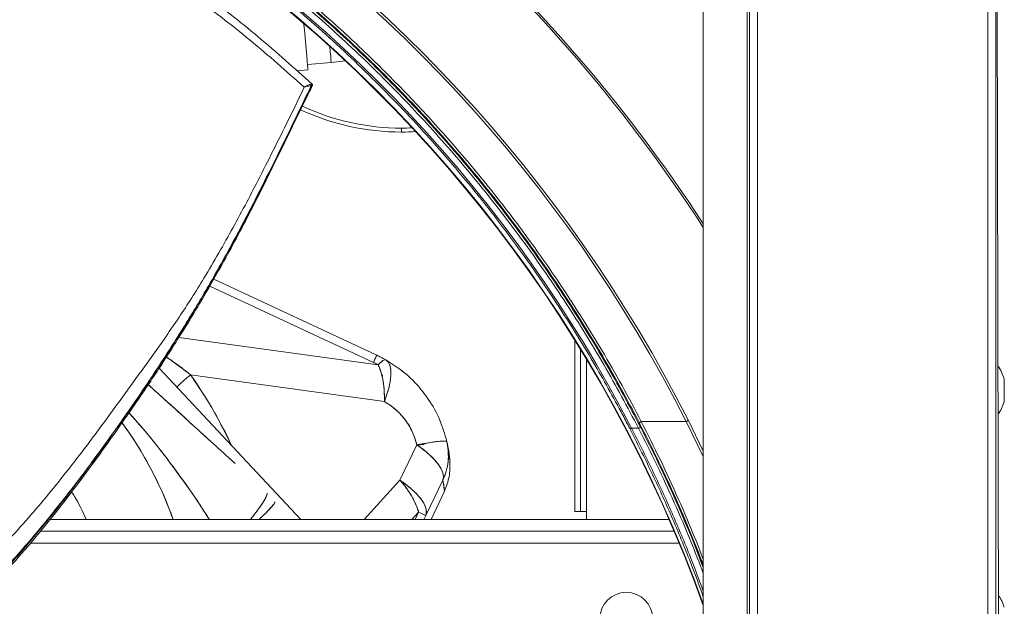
# Model space of a CAD drawing. Header units: millimetres. Extents: x -4829 to 407013, y -34854 to 354532.
# Tile 67 of 75: x 25150 to 25397, y -20334 to -20187. Entities that reach past the tile are written whole.
import ezdxf

# ---------------------------------------------------------------- set-up
doc = ezdxf.new("R2010")
doc.units = ezdxf.units.MM
doc.header["$LTSCALE"] = 15

# ---------------------------------------------------------------- blocks, each defined once
blk = doc.blocks.new('A$Cf38c0126')
at = {"linetype": 'Continuous', "lineweight": 5}
for p, q in [((18939.03, -15465.55), (18939.03, -13721.93)), ((18941.02, -13721.93), (18941.02, -15465.55)), ((18943.02, -14593.74), (18941.02, -13755.36)), ((18881.14, -14568.78), (18881.14, -13757.04)), ((18878.57, -13758.85), (18878.57, -14568.78)), ((18879.14, -14568.78), (18879.14, -13758.45)), ((18867.55, -14121.15), (18867.55, -13881.62)), ((18768.1, -13903.11), (18774.06, -13902.59)), ((18774.06, -13902.59), (18777.65, -13902.17)), ((18765.43, -13904.65), (18768.21, -13904.4)), ((18768.92, -13908.02), (18769.16, -13907.99)), ((18769.25, -13908.27), (18769.06, -13908.35)), ((18769.35, -13908.3), (18769.36, -13908.3)), ((18791.71, -13920.05), (18791.71, -13919.05)), ((18785.52, -13976.11), (18744.54, -13957)), ((18743.55, -13958.75), (18784.67, -13977.93)), ((18785.87, -13978.54), (18735.8, -13971.63)), ((18785.87, -13978.54), (18735.8, -13971.63)), ((18835.23, -14015.36), (18835.23, -13972.26)), ((18836.72, -14015.36), (18836.72, -13974.69)), ((18784.67, -13977.93), (18785.87, -13978.54)), ((18784.68, -13977.92), (18785.17, -13978.17)), ((18785.49, -13978.34), (18786.04, -13978.62)), ((18787.42, -13977.09), (18785.52, -13976.11)), ((18838.22, -13977.15), (18838.22, -14015.36)), ((18766.47, -14017.35), (18730.83, -13979.39)), ((18791.36, -13979.68), (18792.56, -13980.63)), ((18738.73, -13981.01), (18787.42, -13987.74)), ((18738.73, -13981.01), (18787.42, -13987.73)), ((18786.96, -13981.03), (18786.86, -13981.5)), ((18943.14, -13984.92), (18943.14, -13982.02)), ((18943.16, -13987.66), (18943.16, -13982.17)), ((18943.14, -13987.81), (18943.14, -13984.92)), ((18787.42, -13987.73), (18787.63, -13987.18)), ((18801.16, -13992.03), (18801.6, -13993.11)), ((18851.95, -13992.75), (18863.28, -13992.75)), ((18867.55, -14001.53), (18863.28, -13992.75)), ((18863.72, -13992.35), (18867.55, -14000.23)), ((18851.3, -13994.46), (18849.52, -13994.46)), ((18791.3, -14007.48), (18795.58, -13998.65)), ((18795.77, -13998.79), (18795.49, -13998.84)), ((18801.18, -14003.98), (18801.21, -14003.79)), ((18782.37, -14017.35), (18791.3, -14007.48)), ((18791.3, -14007.48), (18782.37, -14017.35)), ((18802.11, -14007.53), (18797.83, -14016.37)), ((18802.51, -14010.23), (18802.11, -14007.53)), ((18793.37, -14010.25), (18793.73, -14010.63)), ((18793.37, -14010.25), (18793.73, -14010.63)), ((18799.19, -14017.35), (18802.51, -14010.23)), ((18794.36, -14017.35), (18796.02, -14015.52)), ((18794.36, -14017.35), (18796.02, -14015.52)), ((18795.17, -14017.35), (18796.02, -14015.52)), ((18796.02, -14015.05), (18796.02, -14015.52)), ((18796.02, -14015.05), (18796.02, -14015.52)), ((18836.72, -14015.36), (18835.23, -14015.36)), ((18838.22, -14015.36), (18836.72, -14015.36)), ((18838.22, -14015.36), (18838.22, -14017.35)), ((18858.96, -14017.35), (18703.43, -14017.35)), ((18797.83, -14016.37), (18797.37, -14017.35)), ((18797.83, -14016.37), (18797.37, -14017.35)), ((18860.25, -14020.35), (18701, -14020.35)), ((18861.51, -14023.34), (18698.46, -14023.34))]:
    blk.add_line(p, q, dxfattribs=at)
at = {"linetype": 'Continuous', "lineweight": 5, "flags": 128}
for points in [[(18767.19, -13892.77), (18767.21, -13893), (18767.41, -13895.24), (18767.59, -13897.32), (18767.76, -13899.21), (18767.9, -13900.86), (18768.02, -13902.22), (18768.11, -13903.28), (18768.18, -13904), (18768.21, -13904.36), (18768.21, -13904.4)], [(18774.06, -13902.59), (18774.05, -13902.41), (18774, -13901.89), (18773.93, -13901.04), (18773.83, -13899.87), (18773.71, -13898.54)], [(18784.67, -13977.93), (18784.87, -13977.51), (18785.04, -13977.14), (18785.19, -13976.83), (18785.31, -13976.57), (18785.4, -13976.37), (18785.47, -13976.23), (18785.51, -13976.14), (18785.52, -13976.11)], [(18784.67, -13977.93), (18784.87, -13977.51), (18785.04, -13977.14), (18785.19, -13976.83), (18785.31, -13976.57), (18785.4, -13976.37), (18785.47, -13976.23), (18785.51, -13976.14), (18785.52, -13976.11)], [(18787.77, -13977.27), (18787.64, -13977.23), (18787.47, -13977.25), (18787.27, -13977.33), (18787.05, -13977.46), (18786.79, -13977.65), (18786.51, -13977.89), (18786.2, -13978.19), (18785.87, -13978.54)], [(18863.72, -13992.35), (18863.73, -13992.39), (18863.71, -13992.43), (18863.68, -13992.48), (18863.62, -13992.54), (18863.55, -13992.59), (18863.47, -13992.65), (18863.38, -13992.7), (18863.28, -13992.75)], [(18849.08, -13994.52), (18849.1, -13994.54), (18849.13, -13994.55), (18849.18, -13994.55), (18849.23, -13994.55), (18849.3, -13994.54), (18849.37, -13994.52), (18849.44, -13994.49), (18849.52, -13994.46)], [(18802.11, -14007.53), (18802.25, -14006.67), (18802.1, -14005.69), (18801.66, -14004.62), (18800.93, -14003.47), (18799.93, -14002.27), (18798.69, -14001.05), (18797.23, -13999.83), (18795.58, -13998.65)], [(18796.02, -14015.52), (18796.41, -14015.71), (18796.76, -14015.87), (18797.06, -14016.01), (18797.31, -14016.13), (18797.52, -14016.22), (18797.67, -14016.29), (18797.78, -14016.34), (18797.83, -14016.37)]]:
    blk.add_lwpolyline(points, dxfattribs=at)
at = {"linetype": 'Continuous', "lineweight": 5}
blk.add_circle((18848.2, -14042.3), 6.64, dxfattribs=at)
for centre, radius, start, end in [((18538.8, -14157.08), 364.29, 26.8839, 153.1161), ((18538.8, -14157.25), 363.79, 26.8839, 153.1161), ((18538.8, -14157.08), 349.42, 19.8067, 90), ((18538.8, -14157.08), 349.32, 19.7612, 90), ((18538.8, -14157.08), 391.75, 32.9457, 49.2592), ((18538.8, -14157.08), 392.24, 33.056, 49.2599), ((18791.71, -13860.17), 58.89, 244.9992, 270), ((18791.71, -13860.17), 59.88, 244.9844, 270), ((18791.71, -13860.17), 58.89, 270, 272.6333), ((18791.71, -13860.17), 59.88, 270, 273.4364), ((18772.1, -13984.92), 15.18, 8.7241, 24.8536), ((18930.79, -13985.99), 12.97, 17.8209, 33.9143), ((18761.03, -13986.84), 26.4, 358.0673, 9.2012), ((18942.66, -13982.17), 0.499, 0, 17.8209), ((18930.79, -13983.84), 12.97, 326.3179, 342.1791), ((18942.66, -13987.66), 0.499, 342.1791, 0), ((18643.6, -14049.79), 96.38, 19.6669, 36.0094), ((18852.12, -13993.39), 0.664, 104.7238, 157.8305), ((18851.13, -13993.82), 0.663, 284.5809, 337.8018), ((18776.5, -14021.57), 20.44, 17.2159, 43.5816), ((18930.79, -14043.38), 12.97, 17.8209, 32.8132)]:
    blk.add_arc(centre, radius, start, end, dxfattribs=at)
for centre, major_axis, ratio, start_param, end_param in [((18538.8, -14155.03), (0, 349.77), 0.99998, 5.189359, 7.377012), ((18636.54, -14052.36), (-113.17, -52.22), 0.999878, 3.152962, 3.318789), ((18772.17, -14005.03), (-5.11, 31.45), 0.997611, 4.621172, 4.780534)]:
    blk.add_ellipse(centre, major_axis=major_axis, ratio=ratio, start_param=start_param, end_param=end_param, dxfattribs=at)
for points, knots in [([(18225.65, -13992.75), (18227.75, -13988.8), (18231.95, -13980.88), (18238.83, -13969.32), (18246.11, -13958.01), (18253.77, -13947.07), (18261.8, -13936.47), (18270.19, -13926.23), (18278.99, -13916.26), (18288.18, -13906.61), (18297.74, -13897.32), (18307.67, -13888.36), (18317.97, -13879.76), (18328.62, -13871.53), (18339.58, -13863.72), (18350.86, -13856.31), (18362.46, -13849.31), (18374.34, -13842.75), (18386.47, -13836.65), (18398.83, -13831.02), (18411.42, -13825.86), (18424.25, -13821.17), (18437.3, -13816.97), (18450.52, -13813.27), (18463.86, -13810.1), (18477.33, -13807.44), (18490.94, -13805.31), (18504.63, -13803.7), (18518.35, -13802.64), (18532.1, -13802.11), (18545.89, -13802.11), (18559.7, -13802.66), (18573.44, -13803.75), (18587.15, -13805.37), (18600.8, -13807.54), (18614.45, -13810.25), (18628.03, -13813.52), (18641.53, -13817.34), (18654.85, -13821.68), (18667.99, -13826.56), (18680.93, -13831.95), (18693.73, -13837.9), (18706.32, -13844.37), (18718.72, -13851.39), (18730.82, -13858.91), (18742.7, -13866.96), (18754.3, -13875.54), (18765.61, -13884.65), (18776.54, -13894.22), (18787.12, -13904.29), (18797.31, -13914.82), (18807.1, -13925.83), (18816.43, -13937.24), (18826.44, -13950.58), (18836.84, -13966.02), (18845.59, -13980.7), (18850.37, -13989.74), (18851.95, -13992.75)], [0, 0, 0, 0, 0.017931, 0.035886, 0.053718, 0.071575, 0.089026, 0.106476, 0.124024, 0.141571, 0.159019, 0.176466, 0.194016, 0.211567, 0.229015, 0.246464, 0.264021, 0.281578, 0.299012, 0.316475, 0.333925, 0.351375, 0.36894, 0.386506, 0.403956, 0.421407, 0.438976, 0.456546, 0.473996, 0.491446, 0.509017, 0.526589, 0.544102, 0.561615, 0.57925, 0.596885, 0.614779, 0.632704, 0.650613, 0.668521, 0.686555, 0.704588, 0.722937, 0.741286, 0.759762, 0.778239, 0.797129, 0.816019, 0.835041, 0.854063, 0.873424, 0.892785, 0.91228, 0.931775, 0.959031, 0.986375, 1, 1, 1, 1]), ([(18851.51, -13993.14), (18849.92, -13990.14), (18845.16, -13981.12), (18836.42, -13966.46), (18825.14, -13949.71), (18813.08, -13933.87), (18800.35, -13918.94), (18786.87, -13904.81), (18772.7, -13891.51), (18757.89, -13879.06), (18742.52, -13867.52), (18726.64, -13856.91), (18710.33, -13847.23), (18693.6, -13838.48), (18676.52, -13830.68), (18659.15, -13823.84), (18642.9, -13818.41), (18627.91, -13814.17), (18612.87, -13810.56), (18596.25, -13807.36), (18578.03, -13804.84), (18559.71, -13803.26), (18541.35, -13802.65), (18523, -13803), (18504.7, -13804.3), (18486.51, -13806.55), (18468.47, -13809.74), (18450.66, -13813.85), (18433.11, -13818.88), (18415.87, -13824.8), (18400.42, -13831.01), (18386.7, -13837.26), (18373.25, -13844.02), (18358.82, -13852.11), (18343.58, -13861.71), (18328.9, -13872.03), (18314.81, -13883.06), (18301.34, -13894.75), (18288.51, -13907.07), (18276.36, -13919.98), (18264.92, -13933.44), (18255.03, -13946.31), (18246.53, -13958.45), (18239.26, -13969.74), (18232.39, -13981.29), (18228.19, -13989.19), (18226.09, -13993.14)], [0, 0, 0, 0, 0.013626, 0.04093, 0.068233, 0.094132, 0.12005, 0.145949, 0.171217, 0.196505, 0.221772, 0.246316, 0.270878, 0.295421, 0.319376, 0.343348, 0.367302, 0.385212, 0.403121, 0.426546, 0.449988, 0.473412, 0.496752, 0.52011, 0.543449, 0.566788, 0.590145, 0.613484, 0.636821, 0.660175, 0.683512, 0.700961, 0.71841, 0.741741, 0.765089, 0.78842, 0.811747, 0.83509, 0.858417, 0.881745, 0.905088, 0.928416, 0.946263, 0.964109, 0.982055, 1, 1, 1, 1]), ([(18225.86, -13994.07), (18227.44, -13991.05), (18232.19, -13981.99), (18240.92, -13967.27), (18252.18, -13950.47), (18264.21, -13934.59), (18276.9, -13919.64), (18290.35, -13905.48), (18304.49, -13892.15), (18319.26, -13879.68), (18334.61, -13868.11), (18350.46, -13857.47), (18366.74, -13847.76), (18383.45, -13838.98), (18400.5, -13831.15), (18417.85, -13824.28), (18434.09, -13818.82), (18449.06, -13814.55), (18464.09, -13810.9), (18480.7, -13807.68), (18498.91, -13805.12), (18517.21, -13803.51), (18535.56, -13802.86), (18553.9, -13803.17), (18572.19, -13804.43), (18590.38, -13806.65), (18608.41, -13809.8), (18626.22, -13813.88), (18643.77, -13818.87), (18661.01, -13824.75), (18676.47, -13830.93), (18690.2, -13837.15), (18703.65, -13843.88), (18718.09, -13851.94), (18733.34, -13861.5), (18748.03, -13871.79), (18762.14, -13882.79), (18775.62, -13894.45), (18788.53, -13906.8), (18800.81, -13919.81), (18812.43, -13933.45), (18823.4, -13947.72), (18833.65, -13962.62), (18843.23, -13978.08), (18848.91, -13988.74), (18851.74, -13994.07)], [0, 0, 0, 0, 0.013637, 0.040964, 0.06829, 0.094132, 0.119992, 0.145832, 0.171048, 0.196282, 0.221496, 0.245988, 0.270499, 0.29499, 0.318893, 0.342814, 0.366716, 0.384588, 0.40246, 0.425831, 0.449221, 0.472592, 0.495877, 0.51918, 0.542465, 0.565748, 0.58905, 0.612334, 0.635614, 0.658912, 0.682193, 0.6996, 0.717007, 0.74028, 0.76357, 0.786844, 0.810112, 0.833396, 0.856665, 0.880274, 0.903899, 0.927509, 0.951667, 0.975841, 1, 1, 1, 1]), ([(18851.3, -13994.46), (18848.46, -13989.14), (18842.79, -13978.49), (18833.23, -13963.06), (18822.99, -13948.18), (18812.04, -13933.93), (18800.43, -13920.3), (18788.17, -13907.31), (18775.29, -13894.99), (18761.82, -13883.34), (18747.73, -13872.36), (18733.06, -13862.08), (18717.83, -13852.54), (18703.41, -13844.49), (18689.98, -13837.77), (18676.27, -13831.56), (18660.83, -13825.39), (18643.62, -13819.51), (18626.1, -13814.53), (18608.31, -13810.46), (18590.3, -13807.31), (18572.14, -13805.1), (18553.88, -13803.84), (18535.57, -13803.53), (18517.24, -13804.18), (18498.96, -13805.78), (18480.78, -13808.34), (18464.19, -13811.56), (18449.19, -13815.2), (18434.24, -13819.46), (18418.02, -13824.91), (18400.7, -13831.78), (18383.67, -13839.59), (18366.99, -13848.36), (18350.73, -13858.06), (18334.9, -13868.69), (18319.58, -13880.24), (18304.82, -13892.69), (18290.7, -13906), (18277.28, -13920.14), (18264.61, -13935.07), (18252.59, -13950.92), (18241.34, -13967.7), (18232.63, -13982.4), (18227.88, -13991.45), (18226.3, -13994.46)], [0, 0, 0, 0, 0.024161, 0.048336, 0.072496, 0.096108, 0.119734, 0.143344, 0.166614, 0.189898, 0.213166, 0.23644, 0.25973, 0.283003, 0.30041, 0.317816, 0.341096, 0.364393, 0.387673, 0.410955, 0.434256, 0.457538, 0.480821, 0.504123, 0.527406, 0.550776, 0.574164, 0.597535, 0.615406, 0.633276, 0.657178, 0.681098, 0.705, 0.729491, 0.754001, 0.778493, 0.803708, 0.828943, 0.854159, 0.88, 0.905862, 0.931704, 0.959033, 0.986362, 1, 1, 1, 1]), ([(18849.08, -13994.52), (18848.94, -13994.24), (18848.21, -13992.83), (18845.11, -13986.95), (18838.66, -13975.49), (18828.66, -13959.66), (18816.7, -13942.98), (18803.98, -13927.26), (18790.56, -13912.53), (18776.52, -13898.77), (18761.67, -13885.76), (18746.06, -13873.55), (18729.76, -13862.21), (18712.89, -13851.85), (18695.45, -13842.5), (18677.51, -13834.15), (18659.04, -13826.79), (18640.15, -13820.46), (18620.93, -13815.21), (18601.79, -13811.13), (18582.77, -13808.21), (18563.94, -13806.36), (18544.98, -13805.52), (18526.01, -13805.69), (18507.12, -13806.87), (18488.5, -13809.06), (18470.21, -13812.24), (18452.25, -13816.35), (18434.54, -13821.39), (18417.14, -13827.32), (18400.14, -13834.13), (18383.5, -13841.84), (18367.26, -13850.45), (18351.43, -13859.94), (18336.15, -13870.24), (18321.47, -13881.27), (18307.45, -13893.01), (18294, -13905.52), (18281.17, -13918.81), (18268.98, -13932.87), (18257.57, -13947.52), (18246.99, -13962.72), (18237.2, -13978.35), (18231.41, -13989.13), (18228.52, -13994.52)], [0, 0, 0, 0, 0.00128, 0.006401, 0.02689, 0.054326, 0.081784, 0.109219, 0.135151, 0.161168, 0.187225, 0.213279, 0.239287, 0.265212, 0.290807, 0.316493, 0.342223, 0.36795, 0.39363, 0.41922, 0.443436, 0.467732, 0.492068, 0.516405, 0.5407, 0.564916, 0.588548, 0.612252, 0.635993, 0.659736, 0.683444, 0.707079, 0.731093, 0.755175, 0.779293, 0.803414, 0.827502, 0.85152, 0.876209, 0.900964, 0.925754, 0.950546, 0.975307, 1, 1, 1, 1]), ([(18324.78, -13893.74), (18327.09, -13891.89), (18331.88, -13888.06), (18339.17, -13882.62), (18346.59, -13877.37), (18353.99, -13872.43), (18361.54, -13867.67), (18369.29, -13863.06), (18377.26, -13858.61), (18385.39, -13854.35), (18393.75, -13850.26), (18402.17, -13846.42), (18410.71, -13842.8), (18419.3, -13839.43), (18428.08, -13836.27), (18438.81, -13832.72), (18451.62, -13829.01), (18466.62, -13825.38), (18482.06, -13822.39), (18497.46, -13820.15), (18512.78, -13818.63), (18527.93, -13817.8), (18543.33, -13817.65), (18559.45, -13818.23), (18576.26, -13819.66), (18593.55, -13822.03), (18610.63, -13825.28), (18627.35, -13829.35), (18643.74, -13834.22), (18659.72, -13839.86), (18676.2, -13846.62), (18692.97, -13854.57), (18709.88, -13863.81), (18726.03, -13873.86), (18741.36, -13884.63), (18755.91, -13896.01), (18764.84, -13904.03), (18769.31, -13908.04)], [0, 0, 0, 0, 0.01726, 0.03572, 0.052918, 0.070209, 0.087604, 0.105121, 0.123004, 0.141113, 0.159017, 0.177649, 0.195559, 0.213744, 0.232179, 0.250864, 0.280898, 0.31166, 0.343156, 0.375393, 0.40559, 0.43635, 0.467679, 0.49958, 0.535136, 0.571385, 0.607331, 0.642978, 0.678588, 0.714473, 0.749903, 0.791841, 0.833489, 0.874954, 0.916805, 0.958408, 1, 1, 1, 1]), ([(18767.31, -13908.78), (18762.83, -13904.8), (18753.88, -13896.87), (18739.32, -13885.65), (18723.98, -13875.05), (18707.82, -13865.2), (18690.92, -13856.17), (18673.34, -13848.04), (18655.15, -13840.87), (18636.41, -13834.72), (18617.22, -13829.63), (18597.65, -13825.65), (18577.79, -13822.81), (18557.72, -13821.13), (18537.56, -13820.64), (18517.38, -13821.35), (18497.25, -13823.25), (18477.15, -13826.38), (18457.08, -13830.75), (18438.8, -13835.92), (18422.35, -13841.56), (18407.73, -13847.34), (18393.34, -13853.84), (18379.22, -13861.04), (18365.43, -13868.89), (18351.92, -13877.28), (18338.66, -13886.26), (18330.32, -13892.94), (18326.14, -13896.29)], [0, 0, 0, 0, 0.041863, 0.083652, 0.125486, 0.167323, 0.209075, 0.250871, 0.292662, 0.33437, 0.376127, 0.417869, 0.459536, 0.501264, 0.542839, 0.584149, 0.625335, 0.666541, 0.707919, 0.749602, 0.780859, 0.812081, 0.843346, 0.874664, 0.905928, 0.937193, 0.968554, 1, 1, 1, 1]), ([(18631.18, -14081.33), (18635.11, -14077.79), (18642.87, -14070.81), (18654.47, -14060.19), (18665.84, -14049.44), (18677.12, -14038.7), (18688.17, -14027.82), (18698.75, -14016.34), (18707.78, -14005.24), (18715.64, -13994.91), (18722.46, -13985.49), (18729.24, -13976.12), (18735.9, -13966.66), (18741.38, -13958.04), (18745.82, -13950.45), (18749.41, -13944.07), (18752.85, -13937.68), (18756.39, -13930.84), (18760.02, -13923.66), (18763.72, -13916.17), (18766.11, -13911.25), (18767.31, -13908.78)], [0, 0, 0, 0, 0.076234, 0.15074, 0.222975, 0.293103, 0.362389, 0.431516, 0.500891, 0.552288, 0.603718, 0.654913, 0.705806, 0.756614, 0.788403, 0.820047, 0.851443, 0.882618, 0.921255, 0.960406, 1, 1, 1, 1]), ([(18633.42, -14087.21), (18636.01, -14084.9), (18641.8, -14079.72), (18650.61, -14071.72), (18659.63, -14063.37), (18668.04, -14055.39), (18675.82, -14047.78), (18682.96, -14040.53), (18689.45, -14033.64), (18695.76, -14026.62), (18701.76, -14019.53), (18707.42, -14012.39), (18712.46, -14005.73), (18717.04, -13999.44), (18721.17, -13993.6), (18724.91, -13988.23), (18728.3, -13983.25), (18731.63, -13978.2), (18735.17, -13972.69), (18739.09, -13966.36), (18742.97, -13959.82), (18746.74, -13953.17), (18750.29, -13946.66), (18753.86, -13939.87), (18757.35, -13932.97), (18760.71, -13926.11), (18763.99, -13919.37), (18766.86, -13913.46), (18768.65, -13909.79), (18769.37, -13908.31)], [0, 0, 0, 0, 0.0491365, 0.1099954, 0.1667337, 0.2193113, 0.267836, 0.3126166, 0.3539702, 0.3921175, 0.4357589, 0.4747422, 0.5104891, 0.5440408, 0.575361, 0.6029441, 0.6285032, 0.6530898, 0.6810209, 0.7128294, 0.7486279, 0.7781865, 0.8098668, 0.8423777, 0.8752228, 0.9084509, 0.9422714, 0.9767862, 1, 1, 1, 1]), ([(18769.06, -13908.35), (18767.79, -13910.98), (18765.28, -13916.21), (18761.41, -13924.16), (18757.69, -13931.66), (18754.12, -13938.68), (18750.77, -13945.1), (18747.29, -13951.55), (18742.96, -13959.24), (18737.68, -13968.04), (18731.48, -13977.85), (18725, -13987.52), (18718.25, -13997.11), (18710.88, -14007.19), (18702.72, -14017.6), (18693.66, -14028.18), (18684.31, -14038.35), (18674.67, -14048.17), (18664.64, -14057.72), (18654.48, -14067.14), (18644.17, -14076.52), (18637.27, -14082.7), (18633.79, -14085.81)], [0, 0, 0, 0, 0.041464, 0.082378, 0.122646, 0.153219, 0.184081, 0.215256, 0.24664, 0.296895, 0.347241, 0.397883, 0.448791, 0.499796, 0.560641, 0.621382, 0.682023, 0.742916, 0.80476, 0.86839, 0.933603, 1, 1, 1, 1]), ([(18633.95, -14086.03), (18637.89, -14082.52), (18645.71, -14075.54), (18657.4, -14064.87), (18668.89, -14054.04), (18680.14, -14042.95), (18690.98, -14031.54), (18701.28, -14019.68), (18710.09, -14008.4), (18717.74, -13997.94), (18724.44, -13988.48), (18730.9, -13978.9), (18737.12, -13969.13), (18742.85, -13959.59), (18748.08, -13950.33), (18752.83, -13941.51), (18756.94, -13933.45), (18760.44, -13926.31), (18763.46, -13920.14), (18766.38, -13914.14), (18768.29, -13910.23), (18769.25, -13908.27)], [0, 0, 0, 0, 0.0748353, 0.1485329, 0.2206469, 0.2909401, 0.3598901, 0.4282174, 0.4965776, 0.5468471, 0.5970385, 0.6470902, 0.697216, 0.74769, 0.7902457, 0.8328192, 0.8751549, 0.9064523, 0.9376474, 0.9688454, 1, 1, 1, 1]), ([(18767.31, -13908.78), (18767.46, -13908.67), (18767.76, -13908.46), (18768.22, -13908.24), (18768.65, -13908.11), (18768.83, -13908.05), (18768.92, -13908.02)], [0, 0, 0, 0, 0.256616, 0.518724, 0.766827, 1, 1, 1, 1]), ([(18769.06, -13908.35), (18768.98, -13908.37), (18768.82, -13908.39), (18768.4, -13908.48), (18767.87, -13908.59), (18767.5, -13908.71), (18767.31, -13908.78)], [0, 0, 0, 0, 0.238254, 0.482769, 0.74162, 1, 1, 1, 1]), ([(18768.92, -13908.02), (18768.94, -13908.04), (18768.99, -13908.08), (18769.04, -13908.17), (18769.07, -13908.26), (18769.06, -13908.32), (18769.06, -13908.35)], [0, 0, 0, 0, 0.243436, 0.499719, 0.756586, 1, 1, 1, 1]), ([(18769.16, -13907.99), (18769.19, -13908), (18769.26, -13908.01), (18769.29, -13908.03), (18769.31, -13908.04)], [0, 0, 0, 0, 0.501487, 1, 1, 1, 1]), ([(18769.16, -13907.99), (18769.18, -13908.01), (18769.22, -13908.04), (18769.25, -13908.12), (18769.27, -13908.19), (18769.26, -13908.25), (18769.25, -13908.27)], [0, 0, 0, 0, 0.243955, 0.500248, 0.755773, 1, 1, 1, 1]), ([(18769.36, -13908.3), (18769.35, -13908.3), (18769.33, -13908.28), (18769.28, -13908.28), (18769.25, -13908.27)], [0, 0, 0, 0, 0.501593, 1, 1, 1, 1]), ([(18769.36, -13908.32), (18769.37, -13908.3), (18769.38, -13908.28), (18769.38, -13908.25), (18769.39, -13908.23), (18769.39, -13908.2), (18769.38, -13908.15), (18769.36, -13908.09), (18769.32, -13908.06), (18769.31, -13908.04)], [0, 0, 0, 0, 0.094651, 0.189153, 0.236687, 0.286589, 0.399245, 0.68077, 1, 1, 1, 1]), ([(18769.31, -13908.04), (18769.32, -13908.06), (18769.35, -13908.09), (18769.38, -13908.16), (18769.38, -13908.24), (18769.37, -13908.28), (18769.36, -13908.3)], [0, 0, 0, 0, 0.243947, 0.500173, 0.755787, 1, 1, 1, 1]), ([(18738.73, -13981.01), (18737.26, -13979.88), (18735.29, -13978.37), (18733.19, -13976.92), (18732.67, -13976.56)], [0, 0, 0, 0, 0.751209, 1, 1, 1, 1]), ([(18738.73, -13981.01), (18738.04, -13980.48), (18736.75, -13979.49), (18734.73, -13978.01), (18733.41, -13977.04), (18732.68, -13976.54), (18732.68, -13976.54)], [0, 0, 0, 0, 0.353552, 0.653326, 0.999006, 1, 1, 1, 1]), ([(18784.67, -13977.93), (18784.9, -13978.04), (18785.31, -13978.23), (18785.7, -13978.45), (18785.87, -13978.54)], [0, 0, 0, 0, 0.559353, 1, 1, 1, 1]), ([(18784.68, -13977.92), (18785.08, -13978.11), (18785.49, -13978.3), (18785.88, -13978.52), (18785.89, -13978.52)], [0, 0, 0, 0, 0.980335, 1, 1, 1, 1]), ([(18787.77, -13977.27), (18787.35, -13977.04), (18786.62, -13976.63), (18785.86, -13976.27), (18785.52, -13976.11)], [0, 0, 0, 0, 0.559807, 1, 1, 1, 1]), ([(18787.77, -13977.27), (18787.68, -13977.25), (18787.5, -13977.2), (18787.14, -13977.38), (18786.76, -13977.67), (18786.38, -13978), (18786.05, -13978.35), (18785.87, -13978.54)], [0, 0, 0, 0, 0.236756, 0.499905, 0.629741, 0.796437, 1, 1, 1, 1]), ([(18787.42, -13987.73), (18787.76, -13986.79), (18788.44, -13984.9), (18788.99, -13982.36), (18789.14, -13980.07), (18788.81, -13978.2), (18788.12, -13977.58), (18787.77, -13977.27)], [0, 0, 0, 0, 0.186729, 0.373467, 0.560195, 0.780096, 1, 1, 1, 1]), ([(18787.63, -13987.18), (18787.87, -13986.49), (18788.37, -13985.07), (18788.84, -13983.1), (18789.08, -13981.3), (18789.07, -13979.81), (18788.84, -13978.63), (18788.53, -13977.99), (18788.26, -13977.67), (18788.12, -13977.52), (18787.96, -13977.39), (18787.83, -13977.31), (18787.77, -13977.27)], [0, 0, 0, 0, 0.144122, 0.291899, 0.442313, 0.592403, 0.727314, 0.86497, 0.894826, 0.92728, 0.962336, 1, 1, 1, 1]), ([(18787.77, -13977.27), (18789.14, -13978.13), (18791.88, -13979.85), (18795.48, -13983.21), (18798.74, -13987.3), (18801.5, -13992.17), (18802.58, -13995.93), (18803.13, -13997.81)], [0, 0, 0, 0, 0.185708, 0.372028, 0.558843, 0.779354, 1, 1, 1, 1]), ([(18787.1, -13982.62), (18786.98, -13982.03), (18786.77, -13980.95), (18786.34, -13979.6), (18786.02, -13978.88), (18785.87, -13978.54)], [0, 0, 0, 0, 0.3888093, 0.7084356, 1, 1, 1, 1]), ([(18735.29, -13984.14), (18735.69, -13983.74), (18736.6, -13982.81), (18737.96, -13981.66), (18738.73, -13981.01)], [0, 0, 0, 0, 0.434206, 1, 1, 1, 1]), ([(18735.29, -13984.14), (18735.69, -13983.74), (18736.6, -13982.81), (18737.96, -13981.66), (18738.73, -13981.01)], [0, 0, 0, 0, 0.434206, 1, 1, 1, 1]), ([(18748.94, -13998.68), (18747.59, -13995.92), (18744.59, -13989.77), (18740.81, -13984.12), (18738.73, -13981.01)], [0, 0, 0, 0, 0.449102, 1, 1, 1, 1]), ([(18787.42, -13987.73), (18787.43, -13987.13), (18787.44, -13985.93), (18787.33, -13984.21), (18787.18, -13983.15), (18787.1, -13982.62)], [0, 0, 0, 0, 0.337464, 0.669828, 1, 1, 1, 1]), ([(18728.11, -13983.5), (18729.29, -13984.57), (18732.22, -13987.23), (18736.8, -13991.39), (18741.94, -13996.05), (18746.29, -14000), (18748.98, -14002.45), (18749.93, -14003.32)], [0, 0, 0, 0, 0.161438, 0.400402, 0.631379, 0.868701, 1, 1, 1, 1]), ([(18728.11, -13983.5), (18729.37, -13984.64), (18733.11, -13988.03), (18738.8, -13993.2), (18744.8, -13998.66), (18748.37, -14001.9), (18749.93, -14003.32)], [0, 0, 0, 0, 0.172019, 0.510359, 0.785589, 1, 1, 1, 1]), ([(18795.58, -13998.65), (18795.19, -13997.38), (18794.42, -13994.84), (18792.33, -13991.76), (18789.97, -13989.35), (18788.27, -13988.28), (18787.42, -13987.73)], [0, 0, 0, 0, 0.276714, 0.554764, 0.77593, 1, 1, 1, 1]), ([(18795.58, -13998.65), (18795.24, -13997.5), (18794.56, -13995.22), (18792.66, -13992.18), (18790.28, -13989.57), (18788.38, -13988.35), (18787.42, -13987.73)], [0, 0, 0, 0, 0.2491854, 0.4986035, 0.7487482, 1, 1, 1, 1]), ([(18743.46, -14017.35), (18742.97, -14016.58), (18740.47, -14012.65), (18735.59, -14005.75), (18729.41, -13997.54), (18725.08, -13992.63), (18723.26, -13990.58)], [0, 0, 0, 0, 0.081461, 0.416335, 0.755795, 1, 1, 1, 1]), ([(18743.42, -14017.35), (18742.43, -14015.8), (18738.91, -14010.29), (18733.18, -14002.47), (18727.39, -13995.13), (18724.27, -13991.68), (18723.27, -13990.58)], [0, 0, 0, 0, 0.164609, 0.584103, 0.867451, 1, 1, 1, 1]), ([(18721.49, -13993.14), (18721.86, -13993.61), (18723.99, -13996.35), (18727.27, -14001.79), (18731.28, -14009.37), (18733.33, -14014.7), (18734.35, -14017.35)], [0, 0, 0, 0, 0.065483, 0.378071, 0.690657, 1, 1, 1, 1]), ([(18867.55, -14028.84), (18866.72, -14026.7), (18864.61, -14021.21), (18860.85, -14012.51), (18856.36, -14002.72), (18853.13, -13996.34), (18851.51, -13993.14)], [0, 0, 0, 0, 0.1734128, 0.4426059, 0.7209309, 1, 1, 1, 1]), ([(18851.95, -13992.75), (18853.57, -13995.95), (18856.81, -14002.35), (18861.29, -14012.15), (18864.89, -14020.5), (18866.86, -14025.6), (18867.55, -14027.39)], [0, 0, 0, 0, 0.287565, 0.575875, 0.850853, 1, 1, 1, 1]), ([(18867.55, -14036.79), (18866.5, -14033.91), (18864, -14027.09), (18859.62, -14016.61), (18854.55, -14005.35), (18850.9, -13998.13), (18849.08, -13994.52)], [0, 0, 0, 0, 0.195824, 0.46378, 0.732002, 1, 1, 1, 1]), ([(18849.52, -13994.46), (18851.29, -13997.94), (18854.81, -14004.9), (18859.74, -14015.75), (18864.03, -14025.91), (18866.49, -14032.57), (18867.55, -14035.42)], [0, 0, 0, 0, 0.266438, 0.533079, 0.799482, 1, 1, 1, 1]), ([(18867.55, -14030.89), (18866.52, -14028.22), (18864.2, -14022.22), (18860.29, -14013.12), (18855.92, -14003.62), (18852.83, -13997.5), (18851.3, -13994.46)], [0, 0, 0, 0, 0.211852, 0.475651, 0.739461, 1, 1, 1, 1]), ([(18851.74, -13994.07), (18853.28, -13997.12), (18856.36, -14003.23), (18860.7, -14012.7), (18864.46, -14021.43), (18866.64, -14027.09), (18867.55, -14029.45)], [0, 0, 0, 0, 0.2689992, 0.5383712, 0.8077406, 1, 1, 1, 1]), ([(18803.13, -13997.81), (18803.03, -13997.75), (18802.84, -13997.62), (18801.43, -13997.7), (18799.09, -13998), (18796.78, -13998.43), (18795.58, -13998.65)], [0, 0, 0, 0, 0.219831, 0.458122, 0.720562, 1, 1, 1, 1]), ([(18803.13, -13997.81), (18803.01, -13997.74), (18802.78, -13997.61), (18801.17, -13997.73), (18798.8, -13998.05), (18796.65, -13998.45), (18795.58, -13998.65)], [0, 0, 0, 0, 0.25, 0.499999, 0.749999, 1, 1, 1, 1]), ([(18802.11, -14007.53), (18802.45, -14006.67), (18803.15, -14004.94), (18803.68, -14001.63), (18803.34, -13999.26), (18803.13, -13997.81)], [0, 0, 0, 0, 0.280259, 0.560527, 1, 1, 1, 1]), ([(18802.11, -14007.53), (18802.42, -14006.76), (18803.06, -14005.22), (18803.5, -14002.76), (18803.58, -14000.26), (18803.28, -13998.62), (18803.13, -13997.81)], [0, 0, 0, 0, 0.2499971, 0.4999959, 0.7499964, 1, 1, 1, 1]), ([(18803.13, -13997.81), (18803.25, -13998.36), (18803.48, -13999.41), (18803.73, -14001.07), (18803.83, -14002.26), (18803.88, -14002.82)], [0, 0, 0, 0, 0.3635288, 0.6968524, 1, 1, 1, 1]), ([(18797.43, -13998.49), (18797.39, -13998.5), (18796.89, -13998.57), (18796.16, -13998.71), (18795.49, -13998.84)], [0, 0, 0, 0, 0.080144, 1, 1, 1, 1]), ([(18802.11, -14007.53), (18802.15, -14007.39), (18802.23, -14007.12), (18802.26, -14006.69), (18802.23, -14006.21), (18802.11, -14005.66), (18801.86, -14005), (18801.48, -14004.26), (18801.02, -14003.57), (18800.53, -14002.94), (18800.03, -14002.37), (18799.42, -14001.73), (18798.56, -14000.91), (18797.31, -13999.86), (18796.19, -13999.07), (18795.58, -13998.65)], [0, 0, 0, 0, 0.063613, 0.125886, 0.179743, 0.251917, 0.330242, 0.414285, 0.500067, 0.553263, 0.612667, 0.678286, 0.750122, 0.864496, 1, 1, 1, 1]), ([(18803.88, -14002.82), (18803.89, -14004.1), (18803.9, -14006.66), (18802.98, -14009.04), (18802.51, -14010.23)], [0, 0, 0, 0, 0.5008598, 1, 1, 1, 1]), ([(18791.3, -14007.48), (18792.4, -14008.28), (18794.59, -14009.88), (18796.81, -14012.33), (18798.07, -14014.62), (18797.91, -14015.78), (18797.83, -14016.37)], [0, 0, 0, 0, 0.249997, 0.499999, 0.749997, 1, 1, 1, 1]), ([(18797.83, -14016.37), (18797.87, -14016.23), (18797.95, -14015.96), (18797.98, -14015.53), (18797.95, -14015.06), (18797.83, -14014.52), (18797.59, -14013.85), (18797.2, -14013.11), (18796.74, -14012.41), (18796.25, -14011.78), (18795.76, -14011.21), (18795.15, -14010.57), (18794.28, -14009.75), (18793.03, -14008.7), (18791.91, -14007.91), (18791.3, -14007.48)], [0, 0, 0, 0, 0.062511, 0.125025, 0.178484, 0.250053, 0.328276, 0.412961, 0.500065, 0.553243, 0.612643, 0.678272, 0.750117, 0.864521, 1, 1, 1, 1]), ([(18796.02, -14015.52), (18795.94, -14015.24), (18795.79, -14014.68), (18795.46, -14013.82), (18795.11, -14013.04), (18794.73, -14012.29), (18794.31, -14011.54), (18793.78, -14010.69), (18793.12, -14009.72), (18792.29, -14008.63), (18791.65, -14007.88), (18791.3, -14007.48)], [0, 0, 0, 0, 0.1171711, 0.2286821, 0.3300883, 0.4147627, 0.5065866, 0.605566, 0.7230359, 0.8539124, 1, 1, 1, 1]), ([(18802.51, -14010.23), (18802.46, -14009.68), (18802.36, -14008.69), (18802.19, -14007.88), (18802.11, -14007.53)], [0, 0, 0, 0, 0.560419, 1, 1, 1, 1]), ([(18857.77, -14005.93), (18857.82, -14006.03), (18859.67, -14009.83), (18862.99, -14017.43), (18866.05, -14025.1), (18867.55, -14028.86)], [0, 0, 0, 0, 0.013612, 0.51716, 1, 1, 1, 1]), ([(18708.85, -14010.46), (18709.1, -14010.83), (18710.54, -14013), (18711.62, -14015.38), (18712.52, -14017.35)], [0, 0, 0, 0, 0.172734, 1, 1, 1, 1]), ([(18708.85, -14010.46), (18709.1, -14010.83), (18710.54, -14013), (18711.62, -14015.38), (18712.52, -14017.35)], [0, 0, 0, 0, 0.172734, 1, 1, 1, 1]), ([(18753.8, -14017.35), (18754.08, -14017), (18755.03, -14015.82), (18756.27, -14014.11), (18757.41, -14012.37), (18758, -14011.2), (18757.96, -14010.9), (18757.94, -14010.78)], [0, 0, 0, 0, 0.099783, 0.334408, 0.580216, 0.826057, 1, 1, 1, 1]), ([(18753.81, -14017.35), (18754.1, -14016.99), (18754.74, -14016.17), (18755.79, -14014.77), (18756.86, -14013.24), (18757.65, -14011.91), (18758.02, -14011.07), (18757.97, -14010.85), (18757.95, -14010.77)], [0, 0, 0, 0, 0.106385, 0.236086, 0.454705, 0.667014, 0.872967, 1, 1, 1, 1]), ([(18759.91, -14012.92), (18759.91, -14012.98), (18759.92, -14013.15), (18759.49, -14013.75), (18758.79, -14014.56), (18757.95, -14015.43), (18757.01, -14016.37), (18756.27, -14017.06), (18755.95, -14017.35)], [0, 0, 0, 0, 0.129311, 0.368943, 0.532934, 0.700247, 0.870888, 1, 1, 1, 1]), ([(18759.86, -14012.96), (18759.84, -14013.1), (18759.79, -14013.44), (18758.42, -14014.96), (18757.02, -14016.38), (18755.98, -14017.32), (18755.95, -14017.35)], [0, 0, 0, 0, 0.2613086, 0.6245802, 0.9877473, 1, 1, 1, 1]), ([(18796.02, -14015.52), (18796.51, -14015.75), (18797.5, -14016.22), (18797.72, -14016.32), (18797.83, -14016.37)], [0, 0, 0, 0, 0.497392, 1, 1, 1, 1])]:
    blk.add_open_spline(points, degree=3, knots=knots, dxfattribs=at)

msp = doc.modelspace()

# ---------------------------------------------------------------- block references
at = {"ltscale": 2}
msp.add_blockref('A$Cf38c0126', (6454.26, -6294.9), dxfattribs=at)

doc.saveas('drawing.dxf')
